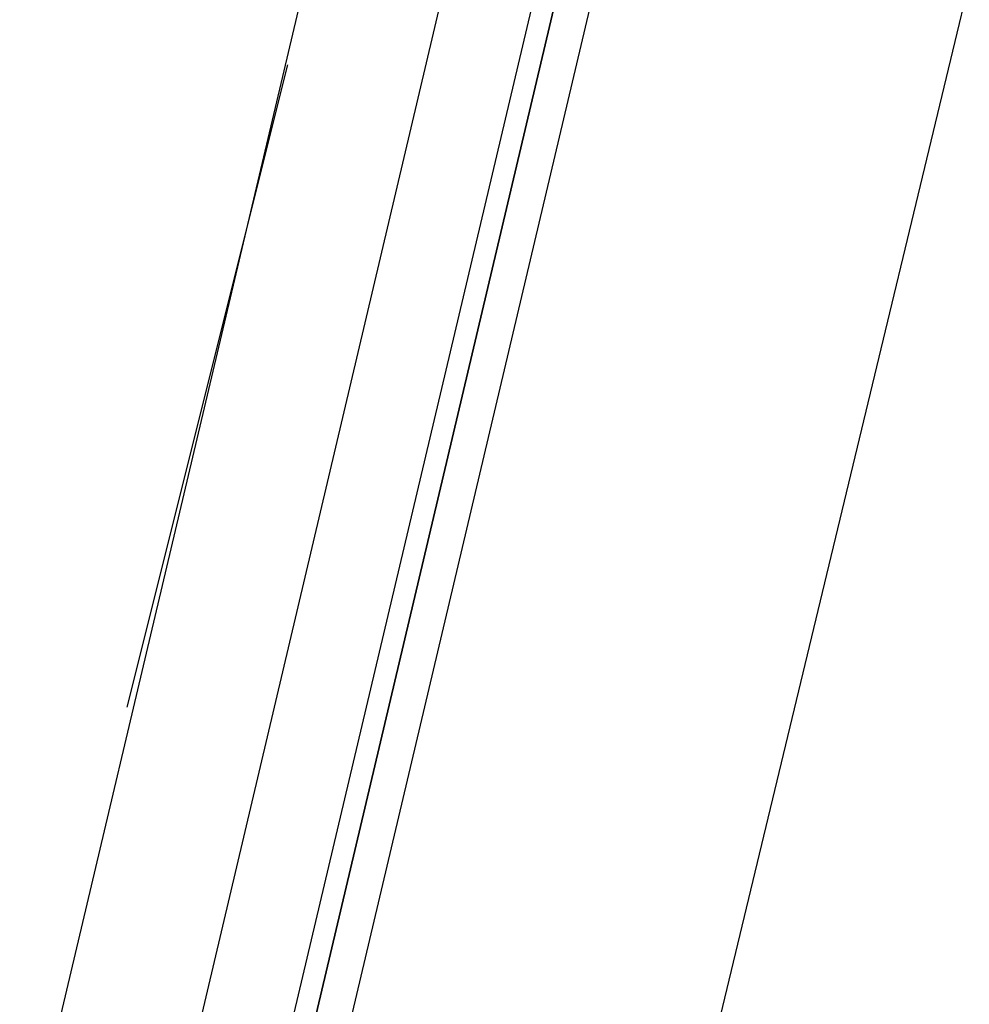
# Model space of a CAD drawing. Header units: feet. Extents: x -79 to 198, y -22 to 181.
# Tile 193 of 256: x 130.813 to 131.523, y 91.022 to 91.758. Entities that reach past the tile are written whole.
import ezdxf

# ---------------------------------------------------------------- set-up
doc = ezdxf.new("R2010")
doc.units = ezdxf.units.FT
doc.layers.add('A-LINEA', color=7, linetype='CONTINUOUS')

msp = doc.modelspace()

# ---------------------------------------------------------------- linework, layer by layer
at = {"layer": 'A-LINEA'}
for p, q in [((130.8133, 90.8844), (132.56, 98.2711)), ((131.3333, 92.6444), (130.9467, 91.0044)), ((131.0133, 91.7244), (130.8933, 91.2444))]:
    msp.add_line(p, q, dxfattribs=at)
for points in [[(131.28, 90.7778), (131.7067, 92.5511), (132.1333, 94.3511)], [(131.44, 92.6178), (131.04, 90.9244), (131.0267, 90.9244), (131.0133, 90.9244), (131.4133, 92.6178), (131.0133, 90.9244), (131, 90.9244), (131, 90.9378), (131.4, 92.6311)]]:
    msp.add_lwpolyline(points, dxfattribs=at)

doc.saveas('drawing.dxf')
